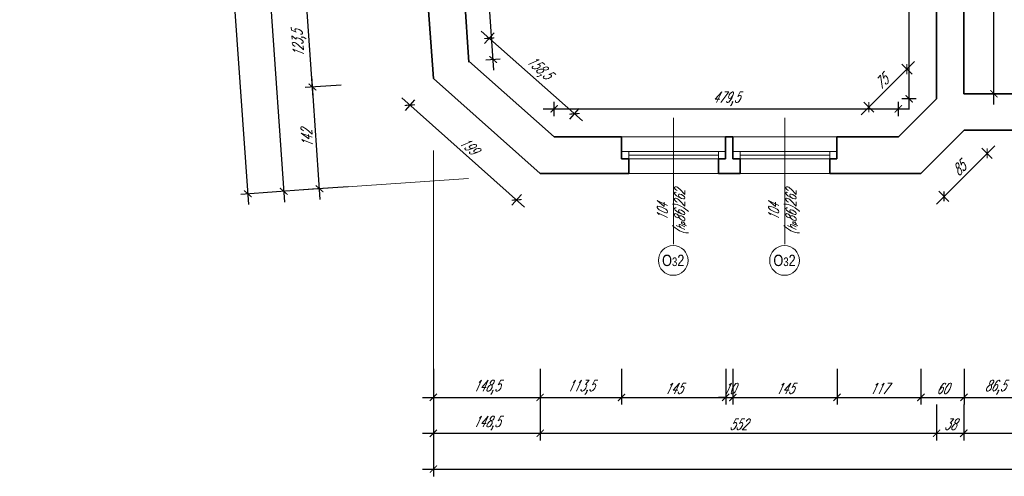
# Model space of a CAD drawing. Header units: millimetres. Extents: x 402 to 79005, y -7782 to 89952.
# Tile 82 of 256: x 21522 to 22892, y 20729 to 21365. Entities that reach past the tile are written whole.
import ezdxf

# ---------------------------------------------------------------- set-up
doc = ezdxf.new("R2010")
doc.units = ezdxf.units.MM
doc.header["$LTSCALE"] = 10
doc.layers.get('0').update_dxf_attribs({"lineweight": 0})
doc.layers.get('Defpoints').update_dxf_attribs({"color": 253})
for name, color, linetype, lineweight in [('01 parter - ściany', 253, 'Continuous', 35), ('03-01_okna', 253, 'Continuous', 15), ('04-1_widok', 253, 'Continuous', 5), ('05-01_wymiary', 253, 'Continuous', 5), ('05-03_opis', 253, 'Continuous', 5)]:
    doc.layers.add(name, color=color, linetype=linetype, lineweight=lineweight)
doc.styles.add('ariel', font='ARIAL.TTF', dxfattribs={"width": 0.8})
doc.styles.add('ariel_wym', font='simplex.shx', dxfattribs={"width": 0.65, "oblique": 25})
doc.dimstyles.new('ariel 50', dxfattribs={"dimtxt": 15, "dimasz": 10, "dimexe": 10, "dimexo": 0, "dimgap": 5, "dimtad": 1, "dimdec": 1, "dimrnd": 0.5, "dimtxsty": 'ariel_wym', "dimblk": 'ARCHTICK', "dimcen": 2.5, "dimdle": 15, "dimazin": 0, "dimtfac": 1, "dimtdec": 1, "dimtix": 1, "dimtmove": 0, "dimatfit": 3, "dimldrblk": 'DOT', "dimfxl": 0, "dimarcsym": 0})
doc.dimstyles.new('ariel 50 wnętrze', dxfattribs={"dimtxt": 15, "dimasz": 10, "dimexe": 10, "dimexo": 0, "dimgap": 5, "dimtad": 1, "dimdec": 1, "dimrnd": 0.5, "dimtxsty": 'ariel_wym', "dimblk": 'ARCHTICK', "dimcen": 2.5, "dimdle": 15, "dimazin": 0, "dimtfac": 1, "dimtdec": 1, "dimtix": 1, "dimtmove": 0, "dimatfit": 3, "dimldrblk": 'DOT', "dimfxl": 0, "dimarcsym": 0})

# ---------------------------------------------------------------- blocks, each defined once
blk = doc.blocks.new('_ArchTick')
at = {"color": 0, "linetype": 'ByBlock', "const_width": 0.15}
blk.add_lwpolyline([(-0.5, -0.5), (0.5, 0.5)], dxfattribs=at)
blk = doc.blocks.new('*D2557')
at = {"layer": '05-01_wymiary', "color": 0, "lineweight": -2}
for p, q in [((22097.5, 20878.6), (22097.5, 20828.6)), ((22246.2, 20878.6), (22246.2, 20828.6)), ((22082.5, 20838.6), (22261.2, 20838.6))]:
    blk.add_line(p, q, dxfattribs=at)
at = {"layer": 'Defpoints', "color": 0}
for p in [(22097.5, 21282.8), (22246.2, 21150.7), (22246.2, 20838.6)]:
    blk.add_point(p, dxfattribs=at)
at = {"layer": '05-01_wymiary', "color": 0, "lineweight": -2, "xscale": 10, "yscale": 10, "zscale": 10, "rotation": 180}
blk.add_blockref('_ArchTick', (22097.5, 20838.6), dxfattribs=at)
at = {"layer": '05-01_wymiary', "color": 0, "lineweight": -2, "xscale": 10, "yscale": 10, "zscale": 10}
blk.add_blockref('_ArchTick', (22246.2, 20838.6), dxfattribs=at)
at = {"layer": '05-01_wymiary', "color": 0, "insert": (22171.8, 20852.6), "char_height": 15, "attachment_point": 5, "style": 'ariel_wym'}
blk.add_mtext('148,5', dxfattribs=at)
blk = doc.blocks.new('_Dot')
at = {"color": 0, "linetype": 'ByBlock', "lineweight": -2}
blk.add_line((-0.5, 0), (-1, 0), dxfattribs=at)
at = {"color": 0, "linetype": 'ByBlock', "const_width": 0.5}
blk.add_lwpolyline([(-0.25, 0, 1), (0.25, 0, 1)], format="xyb", close=True, dxfattribs=at)
blk = doc.blocks.new('*D2558')
at = {"layer": '05-01_wymiary', "color": 0, "lineweight": -2}
for p, q in [((22246.2, 20878.6), (22246.2, 20828.6)), ((22359.5, 20878.6), (22359.5, 20828.6)), ((22231.2, 20838.6), (22374.5, 20838.6))]:
    blk.add_line(p, q, dxfattribs=at)
at = {"layer": 'Defpoints', "color": 0}
for p in [(22359.5, 21201.7), (22246.2, 21150.7), (22359.5, 20838.6)]:
    blk.add_point(p, dxfattribs=at)
at = {"layer": '05-01_wymiary', "color": 0, "lineweight": -2, "xscale": 10, "yscale": 10, "zscale": 10, "rotation": 180}
blk.add_blockref('_ArchTick', (22246.2, 20838.6), dxfattribs=at)
at = {"layer": '05-01_wymiary', "color": 0, "lineweight": -2, "xscale": 10, "yscale": 10, "zscale": 10}
blk.add_blockref('_ArchTick', (22359.5, 20838.6), dxfattribs=at)
at = {"layer": '05-01_wymiary', "color": 0, "insert": (22302.8, 20852.6), "char_height": 15, "attachment_point": 5, "style": 'ariel_wym'}
blk.add_mtext('113,5', dxfattribs=at)
blk = doc.blocks.new('*D2559')
at = {"layer": '05-01_wymiary', "color": 0, "lineweight": -2}
for p, q in [((22359.5, 20878.6), (22359.5, 20828.6)), ((22504.5, 20878.6), (22504.5, 20828.6)), ((22344.5, 20838.6), (22519.5, 20838.6))]:
    blk.add_line(p, q, dxfattribs=at)
at = {"layer": 'Defpoints', "color": 0}
for p in [(22359.5, 21201.7), (22504.5, 21201.7), (22504.5, 20838.6)]:
    blk.add_point(p, dxfattribs=at)
at = {"layer": '05-01_wymiary', "color": 0, "lineweight": -2, "xscale": 10, "yscale": 10, "zscale": 10, "rotation": 180}
blk.add_blockref('_ArchTick', (22359.5, 20838.6), dxfattribs=at)
at = {"layer": '05-01_wymiary', "color": 0, "lineweight": -2, "xscale": 10, "yscale": 10, "zscale": 10}
blk.add_blockref('_ArchTick', (22504.5, 20838.6), dxfattribs=at)
at = {"layer": '05-01_wymiary', "color": 0, "insert": (22432, 20851.1), "char_height": 15, "attachment_point": 5, "style": 'ariel_wym'}
blk.add_mtext('145', dxfattribs=at)
blk = doc.blocks.new('*D2560')
at = {"layer": '05-01_wymiary', "color": 0, "lineweight": -2}
for p, q in [((22504.5, 20878.6), (22504.5, 20828.6)), ((22514.5, 20878.6), (22514.5, 20828.6)), ((22504.5, 20838.6), (22494.5, 20838.6)), ((22504.5, 20838.6), (22514.5, 20838.6)), ((22514.5, 20838.6), (22524.5, 20838.6))]:
    blk.add_line(p, q, dxfattribs=at)
at = {"layer": 'Defpoints', "color": 0}
for p in [(22504.5, 21201.7), (22514.5, 21201.7), (22514.5, 20838.6)]:
    blk.add_point(p, dxfattribs=at)
at = {"layer": '05-01_wymiary', "color": 0, "lineweight": -2, "xscale": 10, "yscale": 10, "zscale": 10}
blk.add_blockref('_ArchTick', (22504.5, 20838.6), dxfattribs=at)
at = {"layer": '05-01_wymiary', "color": 0, "lineweight": -2, "xscale": 10, "yscale": 10, "zscale": 10, "rotation": 180}
blk.add_blockref('_ArchTick', (22514.5, 20838.6), dxfattribs=at)
at = {"layer": '05-01_wymiary', "color": 0, "insert": (22509.5, 20851.1), "char_height": 15, "attachment_point": 5, "style": 'ariel_wym'}
blk.add_mtext('10', dxfattribs=at)
blk = doc.blocks.new('*D2561')
at = {"layer": '05-01_wymiary', "color": 0, "lineweight": -2}
for p, q in [((22514.5, 20878.6), (22514.5, 20828.6)), ((22659.5, 20878.6), (22659.5, 20828.6)), ((22499.5, 20838.6), (22674.5, 20838.6))]:
    blk.add_line(p, q, dxfattribs=at)
at = {"layer": 'Defpoints', "color": 0}
for p in [(22514.5, 21201.7), (22659.5, 21201.7), (22659.5, 20838.6)]:
    blk.add_point(p, dxfattribs=at)
at = {"layer": '05-01_wymiary', "color": 0, "lineweight": -2, "xscale": 10, "yscale": 10, "zscale": 10, "rotation": 180}
blk.add_blockref('_ArchTick', (22514.5, 20838.6), dxfattribs=at)
at = {"layer": '05-01_wymiary', "color": 0, "lineweight": -2, "xscale": 10, "yscale": 10, "zscale": 10}
blk.add_blockref('_ArchTick', (22659.5, 20838.6), dxfattribs=at)
at = {"layer": '05-01_wymiary', "color": 0, "insert": (22587, 20851.1), "char_height": 15, "attachment_point": 5, "style": 'ariel_wym'}
blk.add_mtext('145', dxfattribs=at)
blk = doc.blocks.new('*D2562')
at = {"layer": '05-01_wymiary', "color": 0, "lineweight": -2}
for p, q in [((22659.5, 20878.6), (22659.5, 20828.6)), ((22776.3, 20878.6), (22776.3, 20828.6)), ((22644.5, 20838.6), (22791.3, 20838.6))]:
    blk.add_line(p, q, dxfattribs=at)
at = {"layer": 'Defpoints', "color": 0}
for p in [(22659.5, 21201.7), (22776.3, 21150.7), (22776.3, 20838.6)]:
    blk.add_point(p, dxfattribs=at)
at = {"layer": '05-01_wymiary', "color": 0, "lineweight": -2, "xscale": 10, "yscale": 10, "zscale": 10, "rotation": 180}
blk.add_blockref('_ArchTick', (22659.5, 20838.6), dxfattribs=at)
at = {"layer": '05-01_wymiary', "color": 0, "lineweight": -2, "xscale": 10, "yscale": 10, "zscale": 10}
blk.add_blockref('_ArchTick', (22776.3, 20838.6), dxfattribs=at)
at = {"layer": '05-01_wymiary', "color": 0, "insert": (22717.9, 20851.1), "char_height": 15, "attachment_point": 5, "style": 'ariel_wym'}
blk.add_mtext('117', dxfattribs=at)
blk = doc.blocks.new('*D2563')
at = {"layer": '05-01_wymiary', "color": 0, "lineweight": -2}
for p, q in [((22776.3, 20878.6), (22776.3, 20828.6)), ((22836.3, 20878.6), (22836.3, 20828.6)), ((22761.3, 20838.6), (22851.3, 20838.6))]:
    blk.add_line(p, q, dxfattribs=at)
at = {"layer": 'Defpoints', "color": 0}
for p in [(22836.3, 21210.7), (22776.3, 21150.7), (22836.3, 20838.6)]:
    blk.add_point(p, dxfattribs=at)
at = {"layer": '05-01_wymiary', "color": 0, "lineweight": -2, "xscale": 10, "yscale": 10, "zscale": 10, "rotation": 180}
blk.add_blockref('_ArchTick', (22776.3, 20838.6), dxfattribs=at)
at = {"layer": '05-01_wymiary', "color": 0, "lineweight": -2, "xscale": 10, "yscale": 10, "zscale": 10}
blk.add_blockref('_ArchTick', (22836.3, 20838.6), dxfattribs=at)
at = {"layer": '05-01_wymiary', "color": 0, "insert": (22806.3, 20851.1), "char_height": 15, "attachment_point": 5, "style": 'ariel_wym'}
blk.add_mtext('60', dxfattribs=at)
blk = doc.blocks.new('*D2564')
at = {"layer": '05-01_wymiary', "color": 0, "lineweight": -2}
for p, q in [((22836.3, 20878.6), (22836.3, 20828.6)), ((22923, 20878.6), (22923, 20828.6)), ((22821.3, 20838.6), (22938, 20838.6))]:
    blk.add_line(p, q, dxfattribs=at)
at = {"layer": 'Defpoints', "color": 0}
for p in [(22923, 21261.7), (22836.3, 21210.7), (22923, 20838.6)]:
    blk.add_point(p, dxfattribs=at)
at = {"layer": '05-01_wymiary', "color": 0, "lineweight": -2, "xscale": 10, "yscale": 10, "zscale": 10, "rotation": 180}
blk.add_blockref('_ArchTick', (22836.3, 20838.6), dxfattribs=at)
at = {"layer": '05-01_wymiary', "color": 0, "lineweight": -2, "xscale": 10, "yscale": 10, "zscale": 10}
blk.add_blockref('_ArchTick', (22923, 20838.6), dxfattribs=at)
at = {"layer": '05-01_wymiary', "color": 0, "insert": (22879.7, 20852.6), "char_height": 15, "attachment_point": 5, "style": 'ariel_wym'}
blk.add_mtext('86,5', dxfattribs=at)
blk = doc.blocks.new('*D2059')
at = {"layer": '05-01_wymiary', "color": 0, "lineweight": -2}
for p, q in [((22097.5, 20828.6), (22097.5, 20778.6)), ((22246.2, 20828.6), (22246.2, 20778.6)), ((22082.5, 20788.6), (22261.2, 20788.6))]:
    blk.add_line(p, q, dxfattribs=at)
at = {"layer": 'Defpoints', "color": 0}
for p in [(22097.5, 21282.8), (22246.2, 21150.7), (22246.2, 20788.6)]:
    blk.add_point(p, dxfattribs=at)
at = {"layer": '05-01_wymiary', "color": 0, "lineweight": -2, "xscale": 10, "yscale": 10, "zscale": 10, "rotation": 180}
blk.add_blockref('_ArchTick', (22097.5, 20788.6), dxfattribs=at)
at = {"layer": '05-01_wymiary', "color": 0, "lineweight": -2, "xscale": 10, "yscale": 10, "zscale": 10}
blk.add_blockref('_ArchTick', (22246.2, 20788.6), dxfattribs=at)
at = {"layer": '05-01_wymiary', "color": 0, "insert": (22171.8, 20802.6), "char_height": 15, "attachment_point": 5, "style": 'ariel_wym'}
blk.add_mtext('148,5', dxfattribs=at)
blk = doc.blocks.new('*D2060')
at = {"layer": '05-01_wymiary', "color": 0, "lineweight": -2}
for p, q in [((22246.2, 20828.6), (22246.2, 20778.6)), ((22798, 20828.6), (22798, 20778.6)), ((22231.2, 20788.6), (22813, 20788.6))]:
    blk.add_line(p, q, dxfattribs=at)
at = {"layer": 'Defpoints', "color": 0}
for p in [(22798, 21254.7), (22246.2, 21150.7), (22798, 20788.6)]:
    blk.add_point(p, dxfattribs=at)
at = {"layer": '05-01_wymiary', "color": 0, "lineweight": -2, "xscale": 10, "yscale": 10, "zscale": 10, "rotation": 180}
blk.add_blockref('_ArchTick', (22246.2, 20788.6), dxfattribs=at)
at = {"layer": '05-01_wymiary', "color": 0, "lineweight": -2, "xscale": 10, "yscale": 10, "zscale": 10}
blk.add_blockref('_ArchTick', (22798, 20788.6), dxfattribs=at)
at = {"layer": '05-01_wymiary', "color": 0, "insert": (22522.1, 20801.1), "char_height": 15, "attachment_point": 5, "style": 'ariel_wym'}
blk.add_mtext('552', dxfattribs=at)
blk = doc.blocks.new('*D2061')
at = {"layer": '05-01_wymiary', "color": 0, "lineweight": -2}
for p, q in [((22798, 20828.6), (22798, 20778.6)), ((22836, 20828.6), (22836, 20778.6)), ((22783, 20788.6), (22851, 20788.6))]:
    blk.add_line(p, q, dxfattribs=at)
at = {"layer": 'Defpoints', "color": 0}
for p in [(22798, 21254.7), (22836, 21261.7), (22836, 20788.6)]:
    blk.add_point(p, dxfattribs=at)
at = {"layer": '05-01_wymiary', "color": 0, "lineweight": -2, "xscale": 10, "yscale": 10, "zscale": 10, "rotation": 180}
blk.add_blockref('_ArchTick', (22798, 20788.6), dxfattribs=at)
at = {"layer": '05-01_wymiary', "color": 0, "lineweight": -2, "xscale": 10, "yscale": 10, "zscale": 10}
blk.add_blockref('_ArchTick', (22836, 20788.6), dxfattribs=at)
at = {"layer": '05-01_wymiary', "color": 0, "insert": (22817, 20801.1), "char_height": 15, "attachment_point": 5, "style": 'ariel_wym'}
blk.add_mtext('38', dxfattribs=at)
blk = doc.blocks.new('*D2062')
at = {"layer": '05-01_wymiary', "color": 0, "lineweight": -2}
for p, q in [((22836, 20828.6), (22836, 20778.6)), ((23759, 20828.6), (23759, 20778.6)), ((22821, 20788.6), (23774, 20788.6))]:
    blk.add_line(p, q, dxfattribs=at)
at = {"layer": 'Defpoints', "color": 0}
for p in [(22836, 21261.7), (23759, 21261.7), (23759, 20788.6)]:
    blk.add_point(p, dxfattribs=at)
at = {"layer": '05-01_wymiary', "color": 0, "lineweight": -2, "xscale": 10, "yscale": 10, "zscale": 10, "rotation": 180}
blk.add_blockref('_ArchTick', (22836, 20788.6), dxfattribs=at)
at = {"layer": '05-01_wymiary', "color": 0, "lineweight": -2, "xscale": 10, "yscale": 10, "zscale": 10}
blk.add_blockref('_ArchTick', (23759, 20788.6), dxfattribs=at)
at = {"layer": '05-01_wymiary', "color": 0, "insert": (23297.5, 20801.1), "char_height": 15, "attachment_point": 5, "style": 'ariel_wym'}
blk.add_mtext('923', dxfattribs=at)
blk = doc.blocks.new('*D2077')
at = {"layer": '05-01_wymiary', "color": 0, "lineweight": -2}
for p, q in [((22097.5, 20778.6), (22097.5, 20728.6)), ((27671, 20778.6), (27671, 20728.6)), ((22082.5, 20738.6), (27686, 20738.6))]:
    blk.add_line(p, q, dxfattribs=at)
at = {"layer": 'Defpoints', "color": 0}
for p in [(22097.5, 21282.8), (27671, 21282.8), (27671, 20738.6)]:
    blk.add_point(p, dxfattribs=at)
at = {"layer": '05-01_wymiary', "color": 0, "lineweight": -2, "xscale": 10, "yscale": 10, "zscale": 10, "rotation": 180}
blk.add_blockref('_ArchTick', (22097.5, 20738.6), dxfattribs=at)
at = {"layer": '05-01_wymiary', "color": 0, "lineweight": -2, "xscale": 10, "yscale": 10, "zscale": 10}
blk.add_blockref('_ArchTick', (27671, 20738.6), dxfattribs=at)
at = {"layer": '05-01_wymiary', "color": 0, "insert": (24884.2, 20752.6), "char_height": 15, "attachment_point": 5, "style": 'ariel_wym'}
blk.add_mtext('5573,5', dxfattribs=at)
blk = doc.blocks.new('*D2524')
at = {"layer": '05-01_wymiary', "color": 0, "lineweight": -2}
for p, q in [((22877.9, 21246.7), (22877.9, 21775.4)), ((22867.9, 21760.4), (22887.9, 21760.4)), ((22867.9, 21261.7), (22887.9, 21261.7))]:
    blk.add_line(p, q, dxfattribs=at)
at = {"layer": 'Defpoints', "color": 0}
for p in [(22836, 21760.4), (22877.9, 21760.4), (22836, 21261.7)]:
    blk.add_point(p, dxfattribs=at)
at = {"layer": '05-01_wymiary', "color": 0, "lineweight": -2, "xscale": 10, "yscale": 10, "zscale": 10}
for p, rotation in [((22877.9, 21760.4), 90), ((22877.9, 21261.7), 270)]:
    blk.add_blockref('_ArchTick', p, dxfattribs=dict(at, rotation=rotation))
at = {"layer": '05-01_wymiary', "color": 0, "insert": (22864, 21511), "char_height": 15, "attachment_point": 5, "rotation": 90, "style": 'ariel_wym'}
blk.add_mtext('498,5', dxfattribs=at)
blk = doc.blocks.new('*D2535')
at = {"layer": '05-01_wymiary', "color": 0, "lineweight": -2}
for p, q in [((22759.9, 21239.7), (22759.9, 21790.4)), ((22769.9, 21775.4), (22749.9, 21775.4)), ((22769.9, 21254.7), (22749.9, 21254.7))]:
    blk.add_line(p, q, dxfattribs=at)
at = {"layer": 'Defpoints', "color": 0}
for p in [(22759.9, 21775.4), (22798, 21775.4), (22798, 21254.7)]:
    blk.add_point(p, dxfattribs=at)
at = {"layer": '05-01_wymiary', "color": 0, "lineweight": -2, "xscale": 10, "yscale": 10, "zscale": 10}
for p, rotation in [((22759.9, 21775.4), 90), ((22759.9, 21254.7), 270)]:
    blk.add_blockref('_ArchTick', p, dxfattribs=dict(at, rotation=rotation))
at = {"layer": '05-01_wymiary', "color": 0, "insert": (22746, 21515), "char_height": 15, "attachment_point": 5, "rotation": 90, "style": 'ariel_wym'}
blk.add_mtext('520,5', dxfattribs=at)
blk = doc.blocks.new('*D2536')
at = {"layer": '05-01_wymiary', "color": 0, "lineweight": -2}
for p, q in [((22693.2, 21232.2), (22767.4, 21306.5)), ((22763.9, 21288.8), (22749.8, 21303)), ((22710.8, 21235.8), (22696.7, 21249.9))]:
    blk.add_line(p, q, dxfattribs=at)
at = {"layer": 'Defpoints', "color": 0}
for p in [(22756.8, 21295.9), (22798, 21254.7), (22744.9, 21201.7)]:
    blk.add_point(p, dxfattribs=at)
at = {"layer": '05-01_wymiary', "color": 0, "lineweight": -2, "xscale": 10, "yscale": 10, "zscale": 10}
for p, rotation in [((22756.8, 21295.9), 44.99999999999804), ((22703.8, 21242.9), 224.999999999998)]:
    blk.add_blockref('_ArchTick', p, dxfattribs=dict(at, rotation=rotation))
at = {"layer": '05-01_wymiary', "color": 0, "insert": (22721.5, 21278.2), "char_height": 15, "attachment_point": 5, "rotation": 45, "style": 'ariel_wym'}
blk.add_mtext('75', dxfattribs=at)
blk = doc.blocks.new('*D2537')
at = {"layer": '05-01_wymiary', "color": 0, "lineweight": -2}
for p, q in [((22879, 21189.3), (22797.8, 21108)), ((22861.3, 21185.7), (22875.4, 21171.6)), ((22801.3, 21125.7), (22815.4, 21111.6))]:
    blk.add_line(p, q, dxfattribs=at)
at = {"layer": 'Defpoints', "color": 0}
for p in [(22836.3, 21210.7), (22776.3, 21150.7), (22808.4, 21118.6)]:
    blk.add_point(p, dxfattribs=at)
at = {"layer": '05-01_wymiary', "color": 0, "lineweight": -2, "xscale": 10, "yscale": 10, "zscale": 10}
for p, rotation in [((22868.4, 21178.6), 45), ((22808.4, 21118.6), 225)]:
    blk.add_blockref('_ArchTick', p, dxfattribs=dict(at, rotation=rotation))
at = {"layer": '05-01_wymiary', "color": 0, "insert": (22829.5, 21157.5), "char_height": 15, "attachment_point": 5, "rotation": 45, "style": 'ariel_wym'}
blk.add_mtext('85', dxfattribs=at)
blk = doc.blocks.new('*D1870')
at = {"layer": '05-01_wymiary', "color": 0, "lineweight": -2}
for p, q in [((21940.1, 21114.2), (21928.1, 21286)), ((21969.1, 21273.8), (21919.2, 21270.3)), ((21979, 21132), (21929.1, 21128.5))]:
    blk.add_line(p, q, dxfattribs=at)
at = {"layer": 'Defpoints', "color": 0}
for p in [(22097.5, 21282.8), (21929.2, 21271), (22246.2, 21150.7)]:
    blk.add_point(p, dxfattribs=at)
at = {"layer": '05-01_wymiary', "color": 0, "lineweight": -2, "xscale": 10, "yscale": 10, "zscale": 10}
for p, rotation in [((21929.2, 21271), 94.00000000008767), ((21939.1, 21129.2), 274.0000000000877)]:
    blk.add_blockref('_ArchTick', p, dxfattribs=dict(at, rotation=rotation))
at = {"layer": '05-01_wymiary', "color": 0, "insert": (21921.6, 21199.2), "char_height": 15, "attachment_point": 5, "rotation": 94, "style": 'ariel_wym'}
blk.add_mtext('142', dxfattribs=at)
blk = doc.blocks.new('*D1871')
at = {"layer": '05-01_wymiary', "color": 0, "lineweight": -2}
for p, q in [((21930.2, 21256), (21919.5, 21409.1)), ((21960.4, 21396.9), (21910.6, 21393.4)), ((21969.1, 21273.8), (21919.2, 21270.3))]:
    blk.add_line(p, q, dxfattribs=at)
at = {"layer": 'Defpoints', "color": 0}
for p in [(22139.8, 21409.4), (21920.5, 21394.1), (22097.5, 21282.8)]:
    blk.add_point(p, dxfattribs=at)
at = {"layer": '05-01_wymiary', "color": 0, "lineweight": -2, "xscale": 10, "yscale": 10, "zscale": 10}
for p, rotation in [((21920.5, 21394.1), 94.00000000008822), ((21929.2, 21271), 274.0000000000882)]:
    blk.add_blockref('_ArchTick', p, dxfattribs=dict(at, rotation=rotation))
at = {"layer": '05-01_wymiary', "color": 0, "insert": (21911, 21331.6), "char_height": 15, "attachment_point": 5, "rotation": 94, "style": 'ariel_wym'}
blk.add_mtext('123,5', dxfattribs=at)
blk = doc.blocks.new('*D1919')
at = {"layer": '05-01_wymiary', "color": 0, "lineweight": -2}
for p, q in [((21880.4, 21824.9), (21830.5, 21821.4)), ((21839.4, 21837), (21890.2, 21110.8)), ((21929.1, 21128.5), (21879.2, 21125))]:
    blk.add_line(p, q, dxfattribs=at)
at = {"layer": 'Defpoints', "color": 0}
for p in [(22154.6, 21844), (22246.2, 21150.7), (21889.2, 21125.7)]:
    blk.add_point(p, dxfattribs=at)
at = {"layer": '05-01_wymiary', "color": 0, "lineweight": -2, "xscale": 10, "yscale": 10, "zscale": 10}
for p, rotation in [((21840.5, 21822.1), 94.00000000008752), ((21889.2, 21125.7), 274.0000000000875)]:
    blk.add_blockref('_ArchTick', p, dxfattribs=dict(at, rotation=rotation))
at = {"layer": '05-01_wymiary', "color": 0, "insert": (21852.4, 21473), "char_height": 15, "attachment_point": 5, "rotation": 94, "style": 'ariel_wym'}
blk.add_mtext('698', dxfattribs=at)
blk = doc.blocks.new('*D1920')
at = {"layer": '05-01_wymiary', "color": 0, "lineweight": -2}
for p, q in [((21571.4, 25526.3), (21521.6, 25522.9)), ((21840.4, 21107.3), (21530.5, 25538.5)), ((21879.2, 21125), (21829.3, 21121.5))]:
    blk.add_line(p, q, dxfattribs=at)
at = {"layer": 'Defpoints', "color": 0}
for p in [(21854.5, 25546.1), (21531.5, 25523.5), (22246.2, 21150.7)]:
    blk.add_point(p, dxfattribs=at)
at = {"layer": '05-01_wymiary', "color": 0, "lineweight": -2, "xscale": 10, "yscale": 10, "zscale": 10}
for p, rotation in [((21531.5, 25523.5), 94.00000000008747), ((21839.3, 21122.2), 274.0000000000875)]:
    blk.add_blockref('_ArchTick', p, dxfattribs=dict(at, rotation=rotation))
at = {"layer": '05-01_wymiary', "color": 0, "insert": (21673, 23322), "char_height": 15, "attachment_point": 5, "rotation": 94, "style": 'ariel_wym'}
blk.add_mtext('4412', dxfattribs=at)
blk = doc.blocks.new('*D2028')
at = {"layer": '05-01_wymiary', "color": 0, "lineweight": -2}
for p, q in [((22053.5, 21255.8), (22224.6, 21103.8)), ((22071.3, 21253.3), (22058.1, 21238.4)), ((22220, 21121.2), (22206.7, 21106.3))]:
    blk.add_line(p, q, dxfattribs=at)
at = {"layer": 'Defpoints', "color": 0}
for p in [(22097.5, 21282.8), (22246.2, 21150.7), (22213.4, 21113.8)]:
    blk.add_point(p, dxfattribs=at)
at = {"layer": '05-01_wymiary', "color": 0, "lineweight": -2, "xscale": 10, "yscale": 10, "zscale": 10}
for p, rotation in [((22064.7, 21245.8), 138.3867827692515), ((22213.4, 21113.8), 318.3867827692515)]:
    blk.add_blockref('_ArchTick', p, dxfattribs=dict(at, rotation=rotation))
at = {"layer": '05-01_wymiary', "color": 0, "insert": (22147.3, 21189.2), "char_height": 15, "attachment_point": 5, "rotation": 318.3868, "style": 'ariel_wym'}
blk.add_mtext('199', dxfattribs=at)
blk = doc.blocks.new('*D2029')
at = {"layer": '05-01_wymiary', "color": 0, "lineweight": -2}
for p, q in [((22164.1, 21349), (22305.2, 21223.7)), ((22168.7, 21331.6), (22182, 21346.5)), ((22287.3, 21226.2), (22300.6, 21241.1))]:
    blk.add_line(p, q, dxfattribs=at)
at = {"layer": 'Defpoints', "color": 0}
for p in [(22146.9, 21307.1), (22294, 21233.7), (22265.6, 21201.7)]:
    blk.add_point(p, dxfattribs=at)
at = {"layer": '05-01_wymiary', "color": 0, "lineweight": -2, "xscale": 10, "yscale": 10, "zscale": 10}
for p, rotation in [((22175.3, 21339), 138.3867827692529), ((22294, 21233.7), 318.3867827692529)]:
    blk.add_blockref('_ArchTick', p, dxfattribs=dict(at, rotation=rotation))
at = {"layer": '05-01_wymiary', "color": 0, "insert": (22243.9, 21296.8), "char_height": 15, "attachment_point": 5, "rotation": 318.3868, "style": 'ariel_wym'}
blk.add_mtext('158,5', dxfattribs=at)
blk = doc.blocks.new('*D2030')
at = {"layer": '05-01_wymiary', "color": 0, "lineweight": -2}
for p, q in [((22181.8, 21294.5), (22145.1, 21818.2)), ((22136.2, 21802.5), (22156.2, 21803.9)), ((22170.7, 21308.7), (22190.7, 21310.1))]:
    blk.add_line(p, q, dxfattribs=at)
at = {"layer": 'Defpoints', "color": 0}
for p in [(22112.4, 21800.9), (22146.2, 21803.2), (22146.9, 21307.1)]:
    blk.add_point(p, dxfattribs=at)
at = {"layer": '05-01_wymiary', "color": 0, "lineweight": -2, "xscale": 10, "yscale": 10, "zscale": 10}
for p, rotation in [((22146.2, 21803.2), 94.00000000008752), ((22180.7, 21309.4), 274.0000000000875)]:
    blk.add_blockref('_ArchTick', p, dxfattribs=dict(at, rotation=rotation))
at = {"layer": '05-01_wymiary', "color": 0, "insert": (22151, 21555.5), "char_height": 15, "attachment_point": 5, "rotation": 94, "style": 'ariel_wym'}
blk.add_mtext('495', dxfattribs=at)
blk = doc.blocks.new('*D2031')
at = {"layer": '05-01_wymiary', "color": 0, "lineweight": -2}
for p, q in [((22265.6, 21230.6), (22265.6, 21250.6)), ((22744.9, 21230.6), (22744.9, 21250.6)), ((22250.6, 21240.6), (22759.9, 21240.6))]:
    blk.add_line(p, q, dxfattribs=at)
at = {"layer": 'Defpoints', "color": 0}
for p in [(22744.9, 21240.6), (22265.6, 21201.7), (22744.9, 21201.7)]:
    blk.add_point(p, dxfattribs=at)
at = {"layer": '05-01_wymiary', "color": 0, "lineweight": -2, "xscale": 10, "yscale": 10, "zscale": 10, "rotation": 180}
blk.add_blockref('_ArchTick', (22265.6, 21240.6), dxfattribs=at)
at = {"layer": '05-01_wymiary', "color": 0, "lineweight": -2, "xscale": 10, "yscale": 10, "zscale": 10}
blk.add_blockref('_ArchTick', (22744.9, 21240.6), dxfattribs=at)
at = {"layer": '05-01_wymiary', "color": 0, "insert": (22505.3, 21254.5), "char_height": 15, "attachment_point": 5, "style": 'ariel_wym'}
blk.add_mtext('479,5', dxfattribs=at)

msp = doc.modelspace()

# ---------------------------------------------------------------- linework, layer by layer
at = {"layer": '01 parter - ściany'}
for p, q in [((22797.997, 21254.745), (22797.997, 21775.353)), ((22835.997, 21261.689), (22835.997, 21760.398)), ((22097.491, 21282.764), (22088.185, 21415.838)), ((22097.491, 21282.764), (22088.185, 21415.838)), ((22147.007, 21305.767), (22139.758, 21409.42)), ((22146.915, 21307.077), (22265.561, 21201.689)), ((22097.491, 21282.764), (22246.181, 21150.689)), ((22797.997, 21254.745), (22744.941, 21201.689)), ((22835.992, 21261.689), (22922.992, 21261.689)), ((22836.334, 21210.689), (22776.334, 21150.689)), ((22836.329, 21210.689), (22922.992, 21210.689)), ((22359.463, 21201.689), (22265.561, 21201.689)), ((22359.463, 21201.689), (22359.463, 21171.189)), ((22504.463, 21201.689), (22504.463, 21171.189)), ((22514.463, 21201.689), (22504.463, 21201.689)), ((22514.463, 21201.689), (22514.463, 21171.189)), ((22659.463, 21201.689), (22659.463, 21171.189)), ((22744.941, 21201.689), (22659.463, 21201.689)), ((22359.463, 21171.189), (22369.463, 21171.189)), ((22369.463, 21171.189), (22369.463, 21150.689)), ((22504.463, 21171.189), (22494.463, 21171.189)), ((22494.463, 21171.189), (22494.463, 21150.689)), ((22514.463, 21171.189), (22524.463, 21171.189)), ((22524.463, 21171.189), (22524.463, 21150.689)), ((22659.463, 21171.189), (22649.463, 21171.189)), ((22649.463, 21171.189), (22649.463, 21150.689)), ((22369.463, 21150.689), (22246.181, 21150.689)), ((22494.463, 21150.689), (22524.463, 21150.689)), ((22649.463, 21150.689), (22776.334, 21150.689))]:
    msp.add_line(p, q, dxfattribs=at)
at = {"layer": '01 parter - ściany', "linetype": 'Continuous', "lineweight": 0}
for p, q in [((22504.463, 21201.689), (22504.463, 21171.189)), ((22659.463, 21201.689), (22659.463, 21171.189))]:
    msp.add_line(p, q, dxfattribs=at)
at = {"layer": '03-01_okna', "linetype": 'Continuous', "lineweight": 0}
for p, q in [((22359.463, 21181.189), (22504.463, 21181.189)), ((22369.463, 21181.189), (22369.463, 21171.189)), ((22494.463, 21181.189), (22494.463, 21171.189)), ((22514.463, 21181.189), (22659.463, 21181.189)), ((22524.463, 21181.189), (22524.463, 21171.189)), ((22649.463, 21181.189), (22649.463, 21171.189)), ((22359.463, 21171.189), (22504.463, 21171.189)), ((22369.463, 21176.189), (22494.463, 21176.189)), ((22514.463, 21171.189), (22659.463, 21171.189)), ((22524.463, 21176.189), (22649.463, 21176.189)), ((22369.463, 21150.689), (22494.463, 21150.689)), ((22524.463, 21150.689), (22649.463, 21150.689))]:
    msp.add_line(p, q, dxfattribs=at)
at = {"layer": '04-1_widok'}
for p, q in [((22504.463, 21201.689), (22359.463, 21201.689)), ((22659.463, 21201.689), (22514.463, 21201.689))]:
    msp.add_line(p, q, dxfattribs=at)
at = {"layer": '05-01_wymiary'}
for p, q in [((22097.491, 20728.643), (22097.491, 21182.764)), ((21829.336, 21121.54), (22146.425, 21143.713))]:
    msp.add_line(p, q, dxfattribs=at)
at = {"layer": '05-03_opis', "lineweight": 0}
for p, q in [((22431.963, 21228.073), (22431.963, 21052.056)), ((22586.963, 21228.073), (22586.963, 21052.056))]:
    msp.add_line(p, q, dxfattribs=at)
for centre in [(22431.463, 21029.367), (22586.463, 21029.367)]:
    msp.add_circle(centre, 20.689, dxfattribs=at)

# ---------------------------------------------------------------- texts
at = {"layer": '05-03_opis', "lineweight": 0, "char_height": 14.4, "width": 62.66128, "attachment_point": 5, "rotation": 90, "style": 'ariel_wym'}
for insert in [(22430.892, 21096.939), (22585.892, 21096.939)]:
    msp.add_mtext('104\\P({\\H0.8333x;h\\H0.6x;p}86)262', dxfattribs=dict(at, insert=insert))
at = {"layer": '05-03_opis', "lineweight": 0, "char_height": 15.84, "width": 75.19353, "attachment_point": 5, "style": 'ariel'}
for insert in [(22431.463, 21029.367), (22586.463, 21029.367)]:
    msp.add_mtext('O{\\H0.7576x;3}2', dxfattribs=dict(at, insert=insert))

# ---------------------------------------------------------------- dimensions: what is measured, and where the dimension line sits
at = {"layer": '05-01_wymiary'}
for base, p1, p2, angle, dimstyle, picture, middle in [((21531.542, 25523.549), (22246.181, 21150.689), (21854.501, 25546.133), 94, 'ariel 50', '*D1920', (21672.958, 23322.021)), ((22146.189, 21803.237), (22146.915, 21307.077), (22112.385, 21800.873), 94, 'ariel 50 wnętrze', '*D2030', (22150.985, 21555.467)), ((22759.933, 21775.353), (22797.997, 21254.745), (22797.997, 21775.353), 90, 'ariel 50 wnętrze', '*D2535', (22746.005, 21515.049)), ((22877.891, 21760.398), (22835.997, 21261.689), (22835.997, 21760.398), 90, 'ariel 50 wnętrze', '*D2524', (22863.963, 21511.043)), ((21929.154, 21270.993), (22246.181, 21150.689), (22097.491, 21282.764), 94, 'ariel 50', '*D1870', (21921.642, 21199.231))]:
    dim = msp.add_linear_dim(base=base, p1=p1, p2=p2, angle=angle, dimstyle=dimstyle, dxfattribs=at)
    dim.commit()
    dim.dimension.update_dxf_attribs({"geometry": picture, "text_midpoint": middle})
for base, p1, p2, picture, middle in [((21889.19, 21125.725), (22154.585, 21844.047), (22246.181, 21150.689), '*D1919', (21852.374, 21473.033)), ((21920.546, 21394.091), (22097.491, 21282.764), (22139.758, 21409.42), '*D1871', (21910.956, 21331.57))]:
    dim = msp.add_linear_dim(base=base, p1=p1, p2=p2, angle=94, dimstyle='ariel 50', override={"dimtmove": 1}, dxfattribs=at)
    dim.commit()
    dim.dimension.update_dxf_attribs({"geometry": picture, "text_midpoint": middle})
for p1, p2, distance, picture, middle in [((22146.915, 21307.077), (22265.561, 21201.689), 42.756, '*D2029', (22243.882, 21296.763)), ((22744.941, 21201.689), (22797.997, 21254.745), 58.216, '*D2536', (22721.466, 21278.221)), ((22097.491, 21282.764), (22246.181, 21150.689), -49.379, '*D2028', (22147.344, 21189.154)), ((22265.561, 21201.689), (22744.941, 21201.689), 38.866, '*D2031', (22505.251, 21254.483)), ((22836.334, 21210.689), (22776.334, 21150.689), 45.316, '*D2537', (22829.538, 21157.485))]:
    dim = msp.add_aligned_dim(p1=p1, p2=p2, distance=distance, dimstyle='ariel 50 wnętrze', dxfattribs=at)
    dim.commit()
    dim.dimension.update_dxf_attribs({"geometry": picture, "text_midpoint": middle})
for base, p2, picture, middle in [((22246.181, 20838.643), (22246.181, 21150.689), '*D2557', (22171.836, 20852.571)), ((22246.181, 20788.643), (22246.181, 21150.689), '*D2059', (22171.836, 20802.571)), ((27670.997, 20738.643), (27670.997, 21282.764), '*D2077', (24884.244, 20752.571))]:
    dim = msp.add_linear_dim(base=base, p1=(22097.491, 21282.764), p2=p2, dimstyle='ariel 50', dxfattribs=at)
    dim.commit()
    dim.dimension.update_dxf_attribs({"geometry": picture, "text_midpoint": middle})
for base, p1, p2, picture, middle in [((22797.997, 20788.643), (22246.181, 21150.689), (22797.997, 21254.745), '*D2060', (22522.089, 20801.143)), ((22835.992, 20788.643), (22797.997, 21254.745), (22835.992, 21261.689), '*D2061', (22816.995, 20801.143)), ((23758.997, 20788.643), (22835.992, 21261.689), (23758.997, 21261.689), '*D2062', (23297.495, 20801.143)), ((22922.992, 20838.643), (22836.334, 21210.689), (22922.992, 21261.689), '*D2564', (22879.663, 20852.571)), ((22836.334, 20838.643), (22776.334, 21150.689), (22836.334, 21210.689), '*D2563', (22806.334, 20851.143)), ((22359.463, 20838.643), (22246.181, 21150.689), (22359.463, 21201.689), '*D2558', (22302.822, 20852.571)), ((22504.463, 20838.643), (22359.463, 21201.689), (22504.463, 21201.689), '*D2559', (22431.963, 20851.143)), ((22514.463, 20838.643), (22504.463, 21201.689), (22514.463, 21201.689), '*D2560', (22509.463, 20851.143)), ((22659.463, 20838.643), (22514.463, 21201.689), (22659.463, 21201.689), '*D2561', (22586.963, 20851.143)), ((22776.334, 20838.643), (22659.463, 21201.689), (22776.334, 21150.689), '*D2562', (22717.899, 20851.143))]:
    dim = msp.add_linear_dim(base=base, p1=p1, p2=p2, dimstyle='ariel 50', override={"dimtmove": 1}, dxfattribs=at)
    dim.commit()
    dim.dimension.update_dxf_attribs({"geometry": picture, "text_midpoint": middle})

doc.saveas('drawing.dxf')
